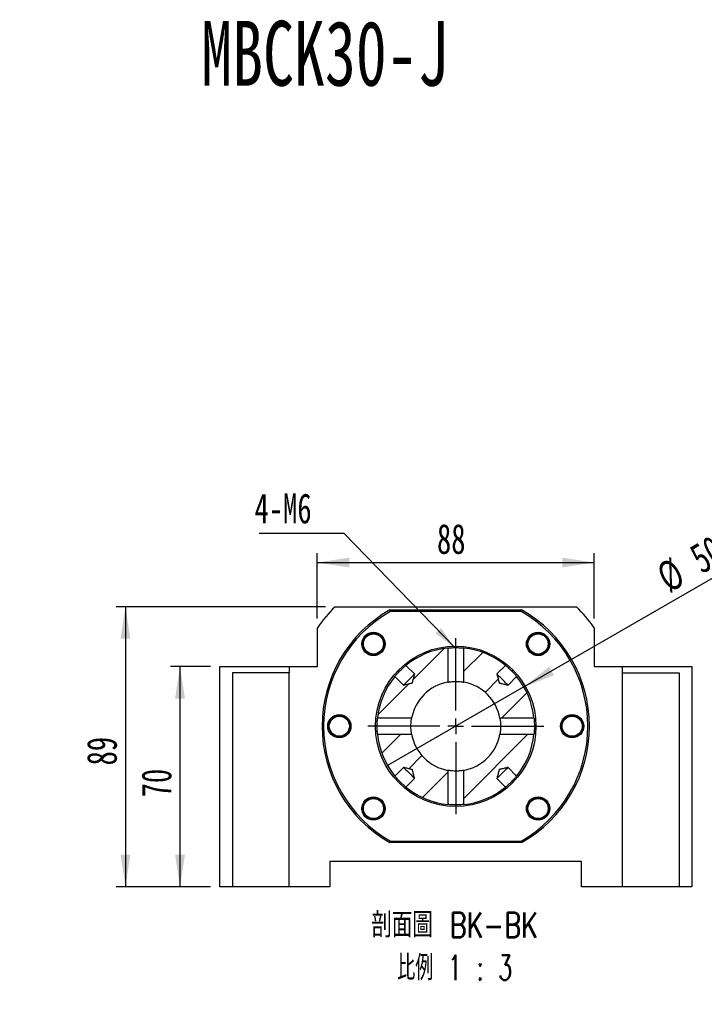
# Model space of a CAD drawing. Header units: millimetres. Extents: x 23 to 286, y 9 to 206.
# Tile 3 of 6: x 106 to 178, y 95 to 200. Entities that reach past the tile are written whole.
import ezdxf

# ---------------------------------------------------------------- set-up
doc = ezdxf.new("R2010")
doc.units = ezdxf.units.MM
doc.layers.add('圖層0', color=7, linetype='Continuous')
doc.styles.add('SLDTEXTSTYLE0', font='TXT', dxfattribs={"width": 0.7})
doc.styles.add('SLDTEXTSTYLE3', font='TXT', dxfattribs={"width": 0.633333})
doc.styles.add('SLDTEXTSTYLE4', font='TXT', dxfattribs={"width": 0.7, "bigfont": 'bigfont'})
doc.styles.add('SLDTEXTSTYLE5', font='TXT', dxfattribs={"width": 0.75, "bigfont": 'bigfont'})
doc.styles.add('SLDTEXTSTYLE6', font='TXT', dxfattribs={"width": 0.65625, "bigfont": 'bigfont'})
doc.dimstyles.new('SLDDIMSTYLE2', dxfattribs={"dimtxt": 0.18, "dimasz": 2.5, "dimexe": 0, "dimexo": 0.0625, "dimgap": 0, "dimtad": 0, "dimtih": 1, "dimtoh": 1, "dimdec": 0, "dimrnd": 1e-09, "dimzin": 0, "dimdsep": 46, "dimtxsty": 'Standard', "dimsah": 1, "dimcen": 0.09, "dimadec": 0, "dimazin": 0, "dimtfac": 2.5, "dimtdec": 0, "dimtofl": 0, "dimtmove": 0, "dimatfit": 3, "dimfxl": 1, "dimfrac": 2, "dimtolj": 1, "dimtzin": 0, "dimarcsym": 0})
doc.dimstyles.new('SLDDIMSTYLE3', dxfattribs={"dimtxt": 3.389974, "dimasz": 2.5, "dimexe": 0, "dimexo": 0.0625, "dimgap": 0.847493, "dimtad": 1, "dimlfac": 3, "dimrnd": 1e-09, "dimzin": 12, "dimdsep": 46, "dimtxsty": 'SLDTEXTSTYLE0', "dimsah": 1, "dimcen": 0.09, "dimadec": 0, "dimazin": 3, "dimtfac": 1, "dimtofl": 0, "dimtmove": 0, "dimatfit": 3, "dimfxl": 1, "dimfrac": 2, "dimtolj": 1, "dimtzin": 12, "dimarcsym": 0})
doc.dimstyles.new('SLDDIMSTYLE4', dxfattribs={"dimtxt": 3.389974, "dimasz": 2.5, "dimexe": 0, "dimexo": 0.0625, "dimgap": 0.847493, "dimtad": 1, "dimlfac": 3, "dimrnd": 1e-09, "dimzin": 12, "dimdsep": 46, "dimtxsty": 'SLDTEXTSTYLE0', "dimblk1": 'NONE', "dimsah": 1, "dimcen": 0, "dimadec": 0, "dimazin": 3, "dimtfac": 1, "dimtmove": 0, "dimatfit": 3, "dimldrblk": 'NONE', "dimfxl": 1, "dimfrac": 2, "dimtolj": 1, "dimtzin": 12, "dimarcsym": 0})

# ---------------------------------------------------------------- blocks, each defined once
blk = doc.blocks.new('SW_SYMBOL_HOLE_DIAM')
at = {"layer": '圖層0', "color": 0}
blk.add_line((300, 0), (700, 1000), dxfattribs=at)
blk.add_circle((500, 500), 350, dxfattribs=at)
blk = doc.blocks.new('SW_SYMBOL_HOLE_SPOT')
at = {"layer": '圖層0', "color": 0}
for p, q in [((0, 875), (0, 75)), ((1600, 75), (1600, 875)), ((0, 75), (1600, 75))]:
    blk.add_line(p, q, dxfattribs=at)
blk = doc.blocks.new('SW_NOTE_1')
at = {"layer": '圖層0', "color": 0}
blk.add_line((21.85, 0), (0, 0), dxfattribs=at)
at = {"layer": '圖層0', "color": 0, "xscale": 0.003964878, "yscale": 0.003964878, "zscale": 0.003964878}
for name, p in [('SW_SYMBOL_HOLE_DIAM', (5.91, 5.65)), ('SW_SYMBOL_HOLE_DIAM', (7.59, 0.42)), ('SW_SYMBOL_HOLE_SPOT', (0.39, 0.42))]:
    blk.add_blockref(name, p, dxfattribs=at)
at = {"layer": '圖層0', "color": 0, "char_height": 3.175, "attachment_point": 1}
for s, insert, style in [('6 -', (0.39, 9.35), 'SLDTEXTSTYLE3'), ('14\\M+18AD1\\M+190FA', (9.93, 9.35), 'SLDTEXTSTYLE4'), ('20', (11.61, 4.11), 'SLDTEXTSTYLE0')]:
    blk.add_mtext(s, dxfattribs=dict(at, insert=insert, style=style))
blk = doc.blocks.new('_D_8')
at = {"layer": '圖層0', "color": 7}
for p, q in [((126.09, 130.99), (121.87, 130.99)), ((122.87, 130.99), (122.87, 107.66)), ((126.09, 107.66), (121.87, 107.66))]:
    blk.add_line(p, q, dxfattribs=at)
for points in [[(122.87, 130.99), (122.35, 127.6), (123.4, 127.6)], [(122.87, 107.66), (123.4, 111.05), (122.35, 111.05)]]:
    blk.add_solid(points, dxfattribs=at)
at = {"layer": '圖層0', "color": 7, "insert": (118.78, 117.13), "char_height": 3.175, "attachment_point": 1, "rotation": 90, "style": 'SLDTEXTSTYLE0'}
blk.add_mtext('70', dxfattribs=at)
blk = doc.blocks.new('_D_9')
at = {"layer": '圖層0', "color": 7}
for p, q in [((137.42, 136.09), (137.42, 143.01)), ((166.76, 136.09), (166.76, 143.01)), ((137.42, 142.01), (166.76, 142.01))]:
    blk.add_line(p, q, dxfattribs=at)
for points in [[(137.42, 142.01), (140.81, 141.49), (140.81, 142.53)], [(166.76, 142.01), (163.37, 142.53), (163.37, 141.49)]]:
    blk.add_solid(points, dxfattribs=at)
at = {"layer": '圖層0', "color": 7, "insert": (150.1, 146.1), "char_height": 3.175, "attachment_point": 1, "style": 'SLDTEXTSTYLE0'}
blk.add_mtext('88', dxfattribs=at)
blk = doc.blocks.new('_D_10')
at = {"layer": '圖層0', "color": 7}
for p, q in [((138.3, 137.33), (116.09, 137.33)), ((117.09, 137.33), (117.09, 107.66)), ((126.09, 107.66), (116.09, 107.66))]:
    blk.add_line(p, q, dxfattribs=at)
for points in [[(117.09, 137.33), (116.57, 133.94), (117.61, 133.94)], [(117.09, 107.66), (117.61, 111.05), (116.57, 111.05)]]:
    blk.add_solid(points, dxfattribs=at)
at = {"layer": '圖層0', "color": 7, "insert": (113, 120.51), "char_height": 3.175, "attachment_point": 1, "rotation": 90, "style": 'SLDTEXTSTYLE0'}
blk.add_mtext('89', dxfattribs=at)
blk = doc.blocks.new('_D_11')
at = {"layer": '圖層0', "color": 7}
for q in [(182.06, 141.96), (144.87, 120.49)]:
    blk.add_line((159.31, 128.83), q, dxfattribs=at)
blk.add_solid([(159.31, 128.83), (162.5, 130.07), (161.98, 130.97)], dxfattribs=at)
at = {"layer": '圖層0', "color": 7, "char_height": 3.175, "attachment_point": 1, "rotation": 30, "style": 'SLDTEXTSTYLE0'}
for s, insert in [('50', (176.58, 143.51)), ('%%c', (173.09, 141.5))]:
    blk.add_mtext(s, dxfattribs=dict(at, insert=insert))
blk = doc.blocks.new('_NONE')
blk = doc.blocks.new('SW_NOTE_2')
at = {"layer": '圖層0', "color": 0, "char_height": 2.6458, "attachment_point": 2}
for s, insert, style in [('\\M+19655\\M+196CA\\M+19AA4 BK-BK', (10.34, 3.41), 'SLDTEXTSTYLE5'), ('\\M+194E4\\M+197E1 1 : 3', (10.36, -1.12), 'SLDTEXTSTYLE6')]:
    blk.add_mtext(s, dxfattribs=dict(at, insert=insert, style=style))
blk = doc.blocks.new('SW_NOTE_3')
at = {"layer": '圖層0', "color": 0}
blk.add_line((-8.96, 0), (0, 0), dxfattribs=at)
at = {"layer": '圖層0', "color": 0, "insert": (-9.45, 4.21), "char_height": 3.175, "attachment_point": 1, "style": 'SLDTEXTSTYLE0'}
blk.add_mtext('4-M6', dxfattribs=at)
blk = doc.blocks.new('SW_CENTERMARKSYMBOL_7')
at = {"layer": '圖層0', "color": 0}
for p, q in [((0, 1.67), (0, 9.33)), ((-1.67, 0), (-9.33, 0)), ((0, 0), (-0.83, 0)), ((0, 0), (0, 0.83)), ((0, 0), (0, -0.83)), ((0, 0), (0.83, 0)), ((1.67, 0), (9.33, 0)), ((0, -1.67), (0, -9.33))]:
    blk.add_line(p, q, dxfattribs=at)

msp = doc.modelspace()

# ---------------------------------------------------------------- hatches: boundary and pattern name
at = {"linetype": 'Continuous', "lineweight": 18}
h = msp.add_hatch(dxfattribs=at)
h.set_pattern_fill('ANSI31', style=0)
edge = h.paths.add_edge_path(flags=0)
edge.add_spline(control_points=[(147.7283, 130.1989), (147.7223, 130.1751), (147.7164, 130.1513), (147.7104, 130.1274), (147.6563, 129.9102), (147.6022, 129.693), (147.5478, 129.4758), (147.5342, 129.4215), (147.5209, 129.3671), (147.5067, 129.313), (147.5031, 129.2994), (147.4999, 129.2856), (147.4949, 129.2725), (147.4936, 129.2692), (147.4922, 129.2659), (147.49, 129.2631), (147.4886, 129.2611), (147.4867, 129.2594), (147.4847, 129.258), (147.4817, 129.2561), (147.4785, 129.2547), (147.4752, 129.2535), (147.469, 129.2512), (147.4626, 129.2494), (147.4562, 129.2476), (147.4431, 129.244), (147.43, 129.2406), (147.4168, 129.2372), (147.3895, 129.2302), (147.3621, 129.2233), (147.3347, 129.2165), (147.2775, 129.2021), (147.2203, 129.1878), (147.1631, 129.1735), (147.0435, 129.1437), (146.9239, 129.1138), (146.8043, 129.084), (146.7195, 129.0628), (146.6347, 129.0417), (146.5499, 129.0206)], knot_values=[0.00783837, 0.00783837, 0.00783837, 0.00783837, 0.00805953, 0.00805953, 0.00805953, 0.01007442, 0.01007442, 0.01007442, 0.01057816, 0.01057816, 0.01057816, 0.01070457, 0.01070457, 0.01070457, 0.01073657, 0.01073657, 0.01073657, 0.01075877, 0.01075877, 0.01075877, 0.01079026, 0.01079026, 0.01079026, 0.01084979, 0.01084979, 0.01084979, 0.0109715, 0.0109715, 0.0109715, 0.01122478, 0.01122478, 0.01122478, 0.01175388, 0.01175388, 0.01175388, 0.01286005, 0.01286005, 0.01286005, 0.01364413, 0.01364413, 0.01364413, 0.01364413], weights=[1, 1, 1, 1, 1, 1, 1, 1, 1, 1, 1, 1, 1, 1, 1, 1, 1, 1, 1, 1, 1, 1, 1, 1, 1, 1, 1, 1, 1, 1, 1, 1, 1, 1, 1, 1, 1, 1, 1, 1], degree=3, periodic=0)
edge.add_line((146.5499, 129.0206), (145.6366, 129.9338))
edge.add_arc((152.0888, 124.66), 8.3333, 140.738578, 174.14623)
edge.add_line((143.799, 125.5099), (147.4155, 125.5099))
edge.add_arc((152.0888, 124.66), 4.75, 100.307422, 169.692578, ccw=False)
edge.add_line((151.2389, 129.3333), (151.2389, 132.9499))
edge.add_arc((152.0888, 124.66), 8.3333, 95.85377, 129.261422)
edge.add_line((146.815, 131.1122), (147.7283, 130.1989))
h = msp.add_hatch(dxfattribs=at)
h.set_pattern_fill('ANSI31', style=0)
edge = h.paths.add_edge_path(flags=0)
edge.add_spline(control_points=[(157.6278, 129.0206), (157.57, 129.035), (157.5123, 129.0494), (157.4546, 129.0637), (157.3305, 129.0947), (157.2065, 129.1256), (157.0825, 129.1566), (157.0184, 129.1726), (156.9542, 129.1886), (156.8901, 129.2046), (156.857, 129.2129), (156.8238, 129.2212), (156.7907, 129.2296), (156.7735, 129.234), (156.7564, 129.2383), (156.7392, 129.2428), (156.7303, 129.2452), (156.7214, 129.2475), (156.7125, 129.2502), (156.7077, 129.2517), (156.7028, 129.2532), (156.6982, 129.2553), (156.6955, 129.2564), (156.6929, 129.2578), (156.6907, 129.2597), (156.6885, 129.2616), (156.6867, 129.2641), (156.6854, 129.2667), (156.6809, 129.2751), (156.6787, 129.2846), (156.6762, 129.2937), (156.6661, 129.33), (156.6572, 129.3665), (156.6481, 129.403), (156.6114, 129.5488), (156.5751, 129.6948), (156.5387, 129.8407), (156.5089, 129.9601), (156.4792, 130.0795), (156.4494, 130.1989)], knot_values=[0.00166244, 0.00166244, 0.00166244, 0.00166244, 0.00219797, 0.00219797, 0.00219797, 0.00334847, 0.00334847, 0.00334847, 0.00394318, 0.00394318, 0.00394318, 0.00425076, 0.00425076, 0.00425076, 0.00441015, 0.00441015, 0.00441015, 0.00449337, 0.00449337, 0.00449337, 0.00453902, 0.00453902, 0.00453902, 0.00456519, 0.00456519, 0.00456519, 0.00459192, 0.00459192, 0.00459192, 0.00467841, 0.00467841, 0.00467841, 0.00501973, 0.00501973, 0.00501973, 0.00638471, 0.00638471, 0.00638471, 0.0075018, 0.0075018, 0.0075018, 0.0075018], weights=[1, 1, 1, 1, 1, 1, 1, 1, 1, 1, 1, 1, 1, 1, 1, 1, 1, 1, 1, 1, 1, 1, 1, 1, 1, 1, 1, 1, 1, 1, 1, 1, 1, 1, 1, 1, 1, 1, 1, 1], degree=3, periodic=0)
edge.add_line((156.4494, 130.1989), (157.3627, 131.1122))
edge.add_arc((152.0888, 124.66), 8.3333, 50.738578, 84.14623)
edge.add_line((152.9387, 132.9499), (152.9387, 129.3333))
edge.add_arc((152.0888, 124.66), 4.75, 10.307422, 79.692578, ccw=False)
edge.add_line((156.7622, 125.5099), (160.3787, 125.5099))
edge.add_arc((152.0888, 124.66), 8.3333, 5.85377, 39.261422)
edge.add_line((158.541, 129.9338), (157.6278, 129.0206))
h = msp.add_hatch(dxfattribs=at)
h.set_pattern_fill('ANSI31', style=0)
edge = h.paths.add_edge_path(flags=0)
edge.add_line((147.7283, 119.1211), (146.815, 118.2078))
edge.add_arc((152.0888, 124.66), 8.3333, 230.738578, 264.14623)
edge.add_line((151.2389, 116.3701), (151.2389, 119.9867))
edge.add_arc((152.0888, 124.66), 4.75, 190.307422, 259.692578, ccw=False)
edge.add_line((147.4155, 123.8101), (143.799, 123.8101))
edge.add_arc((152.0888, 124.66), 8.3333, 185.85377, 219.261422)
edge.add_line((145.6366, 119.3862), (146.5499, 120.2994))
edge.add_spline(control_points=[(146.5499, 120.2994), (146.6693, 120.2697), (146.7887, 120.2399), (146.9081, 120.2101), (147.0541, 120.1737), (147.2, 120.1374), (147.3458, 120.1007), (147.3823, 120.0916), (147.4189, 120.0828), (147.4551, 120.0727), (147.4643, 120.0701), (147.4737, 120.0679), (147.4821, 120.0635), (147.4847, 120.0621), (147.4872, 120.0603), (147.4891, 120.0581), (147.491, 120.0559), (147.4924, 120.0533), (147.4936, 120.0507), (147.4956, 120.046), (147.4971, 120.0412), (147.4986, 120.0363), (147.5013, 120.0275), (147.5036, 120.0185), (147.506, 120.0096), (147.5105, 119.9925), (147.5149, 119.9753), (147.5192, 119.9581), (147.5276, 119.925), (147.5359, 119.8918), (147.5442, 119.8587), (147.5602, 119.7946), (147.5763, 119.7305), (147.5923, 119.6664), (147.6232, 119.5423), (147.6541, 119.4183), (147.6851, 119.2943), (147.6995, 119.2365), (147.7139, 119.1788), (147.7283, 119.1211)], knot_values=[0.00430622, 0.00430622, 0.00430622, 0.00430622, 0.00541389, 0.00541389, 0.00541389, 0.00676737, 0.00676737, 0.00676737, 0.00710581, 0.00710581, 0.00710581, 0.00719157, 0.00719157, 0.00719157, 0.00721807, 0.00721807, 0.00721807, 0.00724402, 0.00724402, 0.00724402, 0.00728928, 0.00728928, 0.00728928, 0.0073718, 0.0073718, 0.0073718, 0.00752985, 0.00752985, 0.00752985, 0.00783484, 0.00783484, 0.00783484, 0.00842454, 0.00842454, 0.00842454, 0.00956534, 0.00956534, 0.00956534, 0.01009636, 0.01009636, 0.01009636, 0.01009636], weights=[1, 1, 1, 1, 1, 1, 1, 1, 1, 1, 1, 1, 1, 1, 1, 1, 1, 1, 1, 1, 1, 1, 1, 1, 1, 1, 1, 1, 1, 1, 1, 1, 1, 1, 1, 1, 1, 1, 1, 1], degree=3, periodic=0)
h = msp.add_hatch(dxfattribs=at)
h.set_pattern_fill('ANSI31', style=0)
edge = h.paths.add_edge_path(flags=0)
edge.add_line((157.3627, 118.2078), (156.4494, 119.1211))
edge.add_spline(control_points=[(156.4494, 119.1211), (156.4792, 119.2405), (156.5089, 119.3599), (156.5387, 119.4793), (156.5751, 119.6252), (156.6114, 119.7712), (156.6481, 119.917), (156.6572, 119.9535), (156.6661, 119.9901), (156.6762, 120.0263), (156.6787, 120.0354), (156.6809, 120.0449), (156.6854, 120.0533), (156.6867, 120.0559), (156.6885, 120.0584), (156.6907, 120.0603), (156.6929, 120.0622), (156.6955, 120.0636), (156.6982, 120.0647), (156.7028, 120.0668), (156.7077, 120.0683), (156.7125, 120.0698), (156.7214, 120.0725), (156.7303, 120.0748), (156.7392, 120.0772), (156.7564, 120.0817), (156.7735, 120.086), (156.7907, 120.0904), (156.8238, 120.0988), (156.857, 120.1071), (156.8901, 120.1154), (156.9542, 120.1314), (157.0184, 120.1474), (157.0825, 120.1634), (157.2065, 120.1944), (157.3305, 120.2253), (157.4546, 120.2563), (157.5123, 120.2707), (157.57, 120.2851), (157.6278, 120.2994)], knot_values=[0.00430622, 0.00430622, 0.00430622, 0.00430622, 0.00541389, 0.00541389, 0.00541389, 0.00676737, 0.00676737, 0.00676737, 0.00710581, 0.00710581, 0.00710581, 0.00719157, 0.00719157, 0.00719157, 0.00721807, 0.00721807, 0.00721807, 0.00724402, 0.00724402, 0.00724402, 0.00728928, 0.00728928, 0.00728928, 0.0073718, 0.0073718, 0.0073718, 0.00752985, 0.00752985, 0.00752985, 0.00783484, 0.00783484, 0.00783484, 0.00842454, 0.00842454, 0.00842454, 0.00956534, 0.00956534, 0.00956534, 0.01009636, 0.01009636, 0.01009636, 0.01009636], weights=[1, 1, 1, 1, 1, 1, 1, 1, 1, 1, 1, 1, 1, 1, 1, 1, 1, 1, 1, 1, 1, 1, 1, 1, 1, 1, 1, 1, 1, 1, 1, 1, 1, 1, 1, 1, 1, 1, 1, 1], degree=3, periodic=0)
edge.add_line((157.6278, 120.2994), (158.541, 119.3862))
edge.add_arc((152.0888, 124.66), 8.3333, 320.738578, 354.14623)
edge.add_line((160.3787, 123.8101), (156.7622, 123.8101))
edge.add_arc((152.0888, 124.66), 4.75, 280.307422, 349.692578, ccw=False)
edge.add_line((152.9387, 119.9867), (152.9387, 116.3701))
edge.add_arc((152.0888, 124.66), 8.3333, 275.85377, 309.261422)

# ---------------------------------------------------------------- linework, layer by layer
at = {"color": 7, "linetype": 'Continuous', "lineweight": 25}
for p, q in [((139.2999, 137.3267), (164.8777, 137.3267)), ((145.1187, 136.9933), (145.1626, 136.8267)), ((145.1187, 136.9933), (159.059, 136.9933)), ((159.015, 136.8267), (145.1626, 136.8267)), ((159.015, 136.8267), (159.059, 136.9933)), ((137.4222, 130.9933), (137.4222, 135.095)), ((166.7555, 135.095), (166.7555, 130.9933)), ((142.4919, 132.6945), (142.6645, 132.5251)), ((144.2237, 132.6776), (144.1136, 132.5506)), ((151.2388, 132.9499), (151.2388, 132.9499)), ((151.2389, 132.9499), (151.2389, 129.3333)), ((152.9387, 129.3333), (152.9387, 132.9499)), ((160.2868, 132.4044), (160.1818, 132.4643)), ((127.0888, 107.66), (127.0888, 130.9933)), ((127.0888, 130.9933), (134.4222, 130.9933)), ((134.4222, 130.9933), (134.4222, 130.3267)), ((134.4222, 130.9933), (137.4222, 130.9933)), ((147.7283, 130.1989), (146.815, 131.1122)), ((157.3627, 131.1122), (156.4494, 130.1989)), ((166.7555, 130.9933), (169.7555, 130.9933)), ((169.7555, 130.9933), (177.0888, 130.9933)), ((169.7555, 130.3267), (169.7555, 130.9933)), ((177.0888, 130.9933), (177.0888, 107.66)), ((128.4222, 130.3267), (128.4222, 107.66)), ((134.4222, 130.3267), (128.4222, 130.3267)), ((134.4222, 107.66), (134.4222, 130.3267)), ((145.6366, 129.9338), (146.5499, 129.0206)), ((157.6278, 129.0206), (158.541, 129.9338)), ((169.7555, 107.66), (169.7555, 130.3267)), ((169.7555, 130.3267), (175.7555, 130.3267)), ((175.7555, 130.3267), (175.7555, 107.66)), ((140.2493, 125.6517), (140.4515, 125.5443)), ((143.799, 125.51), (143.7988, 125.51)), ((147.4155, 125.5099), (143.799, 125.5099)), ((160.3787, 125.5099), (156.7622, 125.5099)), ((160.3788, 125.51), (160.3787, 125.51)), ((143.799, 123.8101), (147.4155, 123.8101)), ((156.7622, 123.8101), (160.3787, 123.8101)), ((163.9284, 123.6683), (163.8276, 123.7219)), ((146.5499, 120.2994), (145.6366, 119.3862)), ((158.541, 119.3862), (157.6278, 120.2994)), ((146.815, 118.2078), (147.7283, 119.1211)), ((151.2389, 119.9867), (151.2389, 116.3701)), ((152.9387, 116.3701), (152.9387, 119.9867)), ((156.4494, 119.1211), (157.3627, 118.2078)), ((143.8908, 116.9156), (144.1127, 116.7892)), ((159.954, 116.6424), (160.0445, 116.7469)), ((161.6734, 116.6377), (161.5132, 116.7949)), ((145.1187, 112.3267), (145.1626, 112.4933)), ((159.059, 112.3267), (145.1187, 112.3267)), ((145.1626, 112.4933), (159.015, 112.4933)), ((159.015, 112.4933), (159.059, 112.3267)), ((165.4222, 110.3267), (138.7555, 110.3267)), ((138.7555, 110.3267), (138.7555, 107.66)), ((165.4222, 107.66), (165.4222, 110.3267)), ((128.4222, 107.66), (127.0888, 107.66)), ((134.4222, 107.66), (128.4222, 107.66)), ((138.7555, 107.66), (134.4222, 107.66)), ((169.7555, 107.66), (165.4222, 107.66)), ((175.7555, 107.66), (169.7555, 107.66)), ((177.0888, 107.66), (175.7555, 107.66))]:
    msp.add_line(p, q, dxfattribs=at)
at = {"color": 7, "linetype": 'Continuous', "lineweight": 25, "flags": 128}
for points in [[(147.7283, 130.1989), (147.7129, 130.1836), (147.6635, 130.1342), (147.5832, 130.0538), (147.4765, 129.9472), (147.3499, 129.8205), (147.2108, 129.6814), (147.0674, 129.5381), (146.9283, 129.399), (146.8017, 129.2723), (146.695, 129.1657), (146.6146, 129.0853), (146.5653, 129.0359), (146.5499, 129.0206)], [(157.6278, 129.0206), (157.6124, 129.0359), (157.563, 129.0853), (157.4826, 129.1657), (157.376, 129.2723), (157.2494, 129.399), (157.1102, 129.5381), (156.9669, 129.6814), (156.8278, 129.8205), (156.7012, 129.9472), (156.5945, 130.0538), (156.5141, 130.1342), (156.4648, 130.1836), (156.4494, 130.1989)], [(146.5499, 120.2994), (146.5653, 120.2841), (146.6146, 120.2347), (146.695, 120.1543), (146.8017, 120.0477), (146.9283, 119.921), (147.0674, 119.7819), (147.2108, 119.6386), (147.3499, 119.4995), (147.4765, 119.3728), (147.5832, 119.2662), (147.6635, 119.1858), (147.7129, 119.1365), (147.7283, 119.1211)], [(156.4494, 119.1211), (156.4648, 119.1365), (156.5141, 119.1858), (156.5945, 119.2662), (156.7012, 119.3728), (156.8278, 119.4995), (156.9669, 119.6386), (157.1102, 119.7819), (157.2494, 119.921), (157.376, 120.0477), (157.4826, 120.1543), (157.563, 120.2347), (157.6124, 120.2841), (157.6278, 120.2994)]]:
    msp.add_lwpolyline(points, dxfattribs=at)
at = {"color": 7, "linetype": 'Continuous', "lineweight": 25}
for centre, radius in [((143.3678, 133.381), 1.2333), ((160.8098, 133.381), 1.2333), ((143.3678, 133.381), 1.1333), ((143.3678, 133.381), 1.0667), ((160.8098, 133.381), 1.1333), ((160.8098, 133.381), 1.0667), ((152.0888, 124.66), 8.5), ((139.7555, 124.66), 1.2333), ((139.7555, 124.66), 1.1333), ((139.7555, 124.66), 1.0667), ((164.4222, 124.66), 1.2333), ((164.4222, 124.66), 1.1333), ((164.4222, 124.66), 1.0667), ((143.3678, 115.939), 1.2333), ((143.3678, 115.939), 1.1333), ((143.3678, 115.939), 1.0667), ((160.8098, 115.939), 1.2333), ((160.8098, 115.939), 1.1333), ((160.8098, 115.939), 1.0667)]:
    msp.add_circle(centre, radius, dxfattribs=at)
for radius, start, end in [(18, 135.275087, 144.569055), (14.1667, 119.472932, 240.527068), (14, 119.651845, 240.348155), (14, 299.651845, 60.348155), (14.1667, 299.472932, 60.527068), (18, 35.430945, 44.724913), (8.3333, 95.85377, 129.261422), (8.3333, 50.738578, 84.14623), (8.3333, 140.738578, 174.14623), (8.3333, 5.85377, 39.261422), (4.75, 100.307422, 169.692578), (4.75, 10.307422, 79.692578), (8.3333, 185.85377, 219.261422), (4.75, 190.307422, 259.692578), (4.75, 280.307422, 349.692578), (8.3333, 320.738578, 354.14623), (8.3333, 230.738578, 264.14623), (8.3333, 275.85377, 309.261422)]:
    msp.add_arc((152.0888, 124.66), radius, start, end, dxfattribs=at)
for points, knots in [([(159.8332, 133.9039), (159.8036, 133.8406), (159.7479, 133.7215), (159.7075, 133.5319), (159.6973, 133.3476), (159.7183, 133.1639), (159.7692, 132.9861), (159.8762, 132.7633), (160.0473, 132.5528), (160.2199, 132.4458), (160.2868, 132.4044)], [0, 0, 0, 0, 0.1205084, 0.22645432, 0.33240018, 0.43834611, 0.54429239, 0.65023815, 0.86443846, 1, 1, 1, 1]), ([(160.2764, 134.3795), (160.1714, 134.3056), (159.9894, 134.1776), (159.8796, 133.9853), (159.8332, 133.9039)], [0, 0, 0, 0, 0.57705392, 1, 1, 1, 1]), ([(142.6645, 132.5251), (142.7209, 132.4837), (142.8268, 132.4058), (143.0049, 132.3293), (143.1837, 132.2833), (143.3679, 132.2681), (143.5522, 132.2834), (143.7916, 132.3448), (144.0314, 132.4716), (144.17, 132.6201), (144.2237, 132.6776)], [0, 0, 0, 0, 0.12050855, 0.22645424, 0.33240037, 0.43834613, 0.54429207, 0.65023809, 0.86443849, 1, 1, 1, 1]), ([(151.2389, 132.9499), (151.2398, 132.95), (151.2431, 132.9503), (151.3094, 132.9571), (151.4763, 132.9716), (151.7135, 132.9863), (151.993, 132.9945), (152.2828, 132.9927), (152.5504, 132.9818), (152.7666, 132.9664), (152.9069, 132.9532), (152.9398, 132.9498), (152.9388, 132.9499), (152.9387, 132.9499)], [0, 0, 0, 0, 0.04039045, 0.14621898, 0.25224879, 0.35876352, 0.46529218, 0.57134435, 0.67717327, 0.78337398, 0.88996746, 0.99636306, 1, 1, 1, 1]), ([(145.6366, 129.9338), (145.639, 129.9368), (145.6448, 129.9439), (145.7105, 130.0237), (145.8334, 130.1673), (146.0012, 130.353), (146.1966, 130.5552), (146.3983, 130.7498), (146.5828, 130.9166), (146.7272, 131.04), (146.8016, 131.1013), (146.8155, 131.1126), (146.815, 131.1122), (146.815, 131.1122)], [0, 0, 0, 0, 0.07601808, 0.18182536, 0.28799328, 0.39454152, 0.50089419, 0.60678497, 0.71266409, 0.81899817, 0.92555122, 0.99545566, 1, 1, 1, 1]), ([(157.3627, 131.1122), (157.3656, 131.1098), (157.3727, 131.104), (157.4525, 131.0383), (157.5961, 130.9154), (157.7818, 130.7476), (157.984, 130.5523), (158.1787, 130.3506), (158.3454, 130.166), (158.4688, 130.0217), (158.5301, 129.9472), (158.5415, 129.9333), (158.5411, 129.9338), (158.541, 129.9338)], [0, 0, 0, 0, 0.07601808, 0.18182536, 0.28799328, 0.39454152, 0.50089419, 0.60678497, 0.71266409, 0.81899817, 0.92555122, 0.99545566, 1, 1, 1, 1]), ([(146.5499, 129.0206), (146.6347, 129.0417), (146.8391, 129.0927), (147.1007, 129.1579), (147.3049, 129.209), (147.4026, 129.2335), (147.4496, 129.2456), (147.4723, 129.2522), (147.4841, 129.257), (147.4912, 129.2636), (147.4992, 129.2823), (147.5166, 129.3536), (147.5898, 129.6386), (147.6622, 129.934), (147.7223, 130.1751), (147.7283, 130.1989)], [0, 0, 0, 0, 0.13526849, 0.32610345, 0.41738209, 0.46107815, 0.48207513, 0.49234138, 0.49775927, 0.50155979, 0.50704992, 0.52878426, 0.61542272, 0.96196271, 1, 1, 1, 1]), ([(151.2389, 129.3333), (151.2397, 129.3335), (151.2427, 129.334), (151.3065, 129.3457), (151.4699, 129.3709), (151.7044, 129.3969), (151.983, 129.4118), (152.272, 129.4093), (152.5389, 129.3908), (152.7571, 129.364), (152.9016, 129.3403), (152.9393, 129.3332), (152.9388, 129.3333), (152.9387, 129.3333)], [0, 0, 0, 0, 0.03872817, 0.14333423, 0.24852705, 0.35522264, 0.46201582, 0.56736633, 0.6719884, 0.777671, 0.88461469, 0.99105083, 1, 1, 1, 1]), ([(156.4494, 130.1989), (156.4793, 130.0796), (156.5458, 129.8145), (156.6189, 129.5114), (156.6697, 129.3214), (156.6813, 129.2722), (156.6902, 129.2592), (156.7001, 129.254), (156.7165, 129.2489), (156.7474, 129.2406), (156.8067, 129.2256), (156.9211, 129.1969), (157.1424, 129.1416), (157.3883, 129.0803), (157.57, 129.035), (157.6278, 129.0206)], [0, 0, 0, 0, 0.19051161, 0.42329891, 0.4815072, 0.49623695, 0.50077816, 0.50525633, 0.51310143, 0.5274137, 0.55482784, 0.60772904, 0.71001483, 0.90789209, 1, 1, 1, 1]), ([(140.7472, 124.1662), (140.7749, 124.2305), (140.8271, 124.3512), (140.8618, 124.5418), (140.8665, 124.7264), (140.8401, 124.9094), (140.7839, 125.0856), (140.6704, 125.3051), (140.4931, 125.5105), (140.3174, 125.6122), (140.2493, 125.6517)], [0, 0, 0, 0, 0.12050857, 0.22645453, 0.33240047, 0.43834645, 0.54429241, 0.65023837, 0.86443876, 1, 1, 1, 1]), ([(143.799, 123.8101), (143.799, 123.81), (143.799, 123.8092), (143.7955, 123.8431), (143.7823, 123.9836), (143.767, 124.2002), (143.7573, 124.439), (143.7544, 124.6921), (143.7589, 124.9459), (143.772, 125.2), (143.7873, 125.3924), (143.7976, 125.497), (143.7986, 125.5061), (143.799, 125.5099)], [0, 0, 0, 0, 0.00527559, 0.11116181, 0.21703534, 0.32338701, 0.4299648, 0.5000184, 0.60603537, 0.71203969, 0.81838601, 0.92496563, 1, 1, 1, 1]), ([(147.4155, 123.8101), (147.414, 123.8179), (147.4111, 123.8336), (147.3876, 123.973), (147.3608, 124.1824), (147.3425, 124.4253), (147.3367, 124.685), (147.3447, 124.9442), (147.3675, 125.1971), (147.3944, 125.39), (147.413, 125.4965), (147.4148, 125.506), (147.4155, 125.5099)], [0, 0, 0, 0, 0.10484209, 0.20958409, 0.31576727, 0.42275589, 0.50000296, 0.60525108, 0.71045993, 0.81669737, 0.92368067, 1, 1, 1, 1]), ([(156.7622, 125.5099), (156.7623, 125.5091), (156.7629, 125.5061), (156.7745, 125.4423), (156.7998, 125.279), (156.8257, 125.0444), (156.8406, 124.7658), (156.8381, 124.4768), (156.8196, 124.2099), (156.7928, 123.9918), (156.7691, 123.8472), (156.7621, 123.8095), (156.7622, 123.81), (156.7622, 123.8101)], [0, 0, 0, 0, 0.03872817, 0.14333423, 0.24852705, 0.35522264, 0.46201582, 0.56736633, 0.6719884, 0.777671, 0.88461469, 0.99105083, 1, 1, 1, 1]), ([(160.3787, 125.5099), (160.3788, 125.509), (160.3791, 125.5057), (160.3859, 125.4395), (160.4005, 125.2725), (160.4151, 125.0354), (160.4233, 124.7559), (160.4215, 124.466), (160.4106, 124.1985), (160.3952, 123.9823), (160.3821, 123.842), (160.3786, 123.809), (160.3787, 123.8101), (160.3787, 123.8101)], [0, 0, 0, 0, 0.04039045, 0.14621898, 0.25224879, 0.35876352, 0.46529218, 0.57134435, 0.67717327, 0.78337398, 0.88996746, 0.99636306, 1, 1, 1, 1]), ([(163.7604, 125.5544), (163.6945, 125.5035), (163.5544, 125.3952), (163.4734, 125.2374), (163.4305, 125.1538)], [0, 0, 0, 0, 0.470392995, 1, 1, 1, 1]), ([(140.4332, 123.7797), (140.4932, 123.8264), (140.6272, 123.9306), (140.7045, 124.0824), (140.7472, 124.1662)], [0, 0, 0, 0, 0.44799233, 1, 1, 1, 1]), ([(163.4305, 125.1538), (163.4027, 125.0895), (163.3506, 124.9688), (163.3159, 124.7782), (163.3111, 124.5936), (163.3376, 124.4106), (163.3938, 124.2344), (163.5072, 124.0149), (163.6845, 123.8096), (163.8603, 123.7078), (163.9284, 123.6683)], [0, 0, 0, 0, 0.12050857, 0.22645453, 0.33240047, 0.43834645, 0.54429241, 0.65023837, 0.86443876, 1, 1, 1, 1]), ([(147.7283, 119.1211), (147.7139, 119.1788), (147.6685, 119.3606), (147.6072, 119.6065), (147.552, 119.8277), (147.5233, 119.9422), (147.5083, 120.0014), (147.4999, 120.0324), (147.4948, 120.0487), (147.4896, 120.0586), (147.4767, 120.0676), (147.4274, 120.0791), (147.2375, 120.1299), (146.9343, 120.203), (146.6692, 120.2695), (146.5499, 120.2994)], [0, 0, 0, 0, 0.09210791, 0.28998517, 0.39227096, 0.44517216, 0.4725863, 0.48689857, 0.49474367, 0.49922184, 0.50376305, 0.5184928, 0.57670109, 0.80948839, 1, 1, 1, 1]), ([(157.6278, 120.2994), (157.57, 120.2851), (157.3883, 120.2397), (157.1424, 120.1784), (156.9211, 120.1231), (156.8067, 120.0944), (156.7474, 120.0794), (156.7165, 120.0711), (156.7001, 120.066), (156.6902, 120.0608), (156.6813, 120.0478), (156.6697, 119.9986), (156.6189, 119.8086), (156.5458, 119.5055), (156.4793, 119.2404), (156.4494, 119.1211)], [0, 0, 0, 0, 0.09210791, 0.28998517, 0.39227096, 0.44517216, 0.4725863, 0.48689857, 0.49474367, 0.49922184, 0.50376305, 0.5184928, 0.57670109, 0.80948839, 1, 1, 1, 1]), ([(146.815, 118.2078), (146.812, 118.2102), (146.805, 118.216), (146.7252, 118.2817), (146.5815, 118.4046), (146.3958, 118.5724), (146.1937, 118.7677), (145.999, 118.9694), (145.8323, 119.154), (145.7088, 119.2983), (145.6475, 119.3728), (145.6362, 119.3867), (145.6366, 119.3862), (145.6366, 119.3862)], [0, 0, 0, 0, 0.07601808, 0.18182536, 0.28799328, 0.39454152, 0.50089419, 0.60678497, 0.71266409, 0.81899817, 0.92555122, 0.99545566, 1, 1, 1, 1]), ([(152.9387, 119.9867), (152.9379, 119.9865), (152.9349, 119.986), (152.8711, 119.9744), (152.7078, 119.9491), (152.4733, 119.9231), (152.1946, 119.9082), (151.9056, 119.9107), (151.6387, 119.9292), (151.4206, 119.956), (151.276, 119.9797), (151.2384, 119.9868), (151.2389, 119.9867), (151.2389, 119.9867)], [0, 0, 0, 0, 0.03872817, 0.14333423, 0.24852705, 0.35522264, 0.46201582, 0.56736633, 0.6719884, 0.777671, 0.88461469, 0.99105083, 1, 1, 1, 1]), ([(158.541, 119.3862), (158.5386, 119.3832), (158.5329, 119.3761), (158.4672, 119.2963), (158.3443, 119.1527), (158.1764, 118.967), (157.9811, 118.7648), (157.7794, 118.5702), (157.5949, 118.4034), (157.4505, 118.28), (157.376, 118.2187), (157.3621, 118.2074), (157.3626, 118.2078), (157.3627, 118.2078)], [0, 0, 0, 0, 0.07601808, 0.18182536, 0.28799328, 0.39454152, 0.50089419, 0.60678497, 0.71266409, 0.81899817, 0.92555122, 0.99545566, 1, 1, 1, 1]), ([(144.3444, 115.4161), (144.3741, 115.4794), (144.4298, 115.5985), (144.4701, 115.7881), (144.4804, 115.9725), (144.4594, 116.1561), (144.4084, 116.3339), (144.3015, 116.5567), (144.1304, 116.7672), (143.9577, 116.8742), (143.8908, 116.9156)], [0, 0, 0, 0, 0.1205084, 0.22645432, 0.33240018, 0.43834611, 0.54429239, 0.65023815, 0.86443846, 1, 1, 1, 1]), ([(161.5132, 116.7949), (161.4568, 116.8363), (161.3508, 116.9142), (161.1728, 116.9907), (160.994, 117.0367), (160.8097, 117.0519), (160.6254, 117.0366), (160.386, 116.9752), (160.1462, 116.8484), (160.0077, 116.6999), (159.954, 116.6424)], [0, 0, 0, 0, 0.12050855, 0.22645424, 0.33240037, 0.43834613, 0.54429207, 0.65023809, 0.86443849, 1, 1, 1, 1]), ([(152.9387, 116.3701), (152.9388, 116.3701), (152.9396, 116.3702), (152.9057, 116.3666), (152.7652, 116.3535), (152.5487, 116.3381), (152.3098, 116.3285), (152.0567, 116.3256), (151.8029, 116.3301), (151.5488, 116.3432), (151.3564, 116.3584), (151.2519, 116.3688), (151.2427, 116.3697), (151.2389, 116.3701)], [0, 0, 0, 0, 0.00527559, 0.11116181, 0.21703534, 0.32338701, 0.4299648, 0.5000184, 0.60603537, 0.71203969, 0.81838601, 0.92496563, 1, 1, 1, 1]), ([(144.0225, 115.0418), (144.0827, 115.0859), (144.2184, 115.1853), (144.2994, 115.3335), (144.3444, 115.4161)], [0, 0, 0, 0, 0.44314803, 1, 1, 1, 1])]:
    msp.add_open_spline(points, degree=3, knots=knots, dxfattribs=at)

# ---------------------------------------------------------------- block references
at = {"layer": '圖層0', "color": 7}
for name, p in [('SW_NOTE_3', (140.2194, 145.1273)), ('SW_CENTERMARKSYMBOL_7', (152.0888, 124.66)), ('SW_NOTE_1', (78.4642, 95.2878))]:
    msp.add_blockref(name, p, dxfattribs=at)
at = {"layer": '圖層0'}
msp.add_blockref('SW_NOTE_2', (141.6182, 101.5172), dxfattribs=at)

# ---------------------------------------------------------------- texts
at = {"layer": '圖層0', "color": 7, "insert": (125.1199, 199.4116), "char_height": 6.87917, "attachment_point": 1, "style": 'SLDTEXTSTYLE0'}
msp.add_mtext('MBCK30-J', dxfattribs=at)

# ---------------------------------------------------------------- dimensions: what is measured, and where the dimension line sits
at = {"layer": '圖層0', "color": 7}
dim = msp.add_linear_dim(base=(166.7555, 142.0107), p1=(137.4222, 135.095), p2=(166.7555, 135.095), dimstyle='SLDDIMSTYLE3', dxfattribs=at)
dim.commit()
dim.dimension.update_dxf_attribs({"geometry": '_D_9', "text_midpoint": (152.0888, 142.0107), "dimtype": 160})
dim = msp.add_diameter_dim_2p(p1=(144.872, 120.4933), p2=(159.3057, 128.8267), dimstyle='SLDDIMSTYLE4', dxfattribs=at)
dim.commit()
dim.dimension.update_dxf_attribs({"geometry": '_D_11', "text_midpoint": (178.6871, 140.0165), "dimtype": 163})
for base, p1, picture, middle in [((117.0888, 107.66), (139.2999, 137.3267), '_D_10', (117.0888, 122.4933)), ((122.8748, 107.66), (127.0888, 130.9933), '_D_8', (122.8748, 119.1155))]:
    dim = msp.add_linear_dim(base=base, p1=p1, p2=(127.0888, 107.66), angle=90, dimstyle='SLDDIMSTYLE3', dxfattribs=at)
    dim.commit()
    dim.dimension.update_dxf_attribs({"geometry": picture, "text_midpoint": middle, "dimtype": 160})

# ---------------------------------------------------------------- leaders
msp.add_leader([(151.9789, 132.9926), (140.2194, 145.1273)], dimstyle='SLDDIMSTYLE2', dxfattribs=at)

doc.saveas('drawing.dxf')
